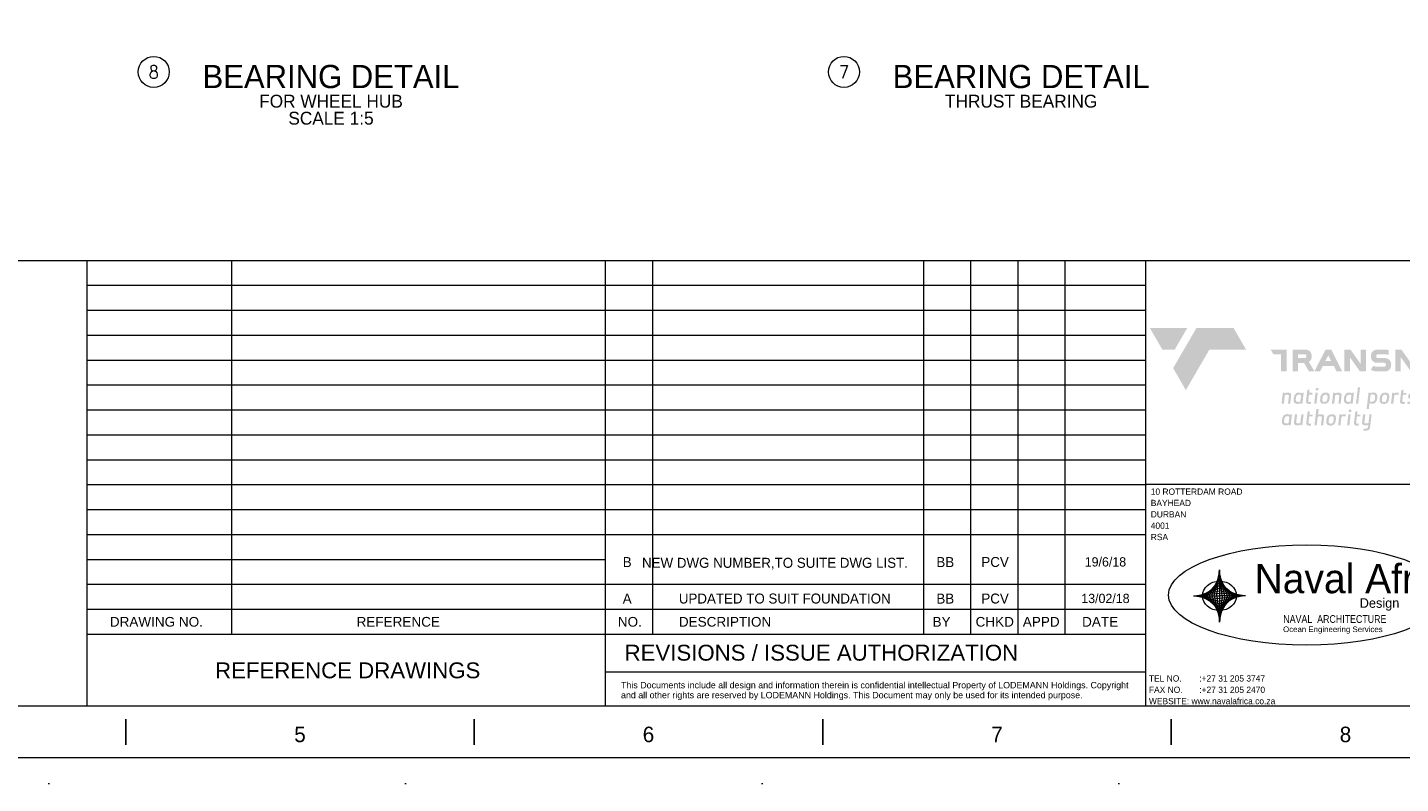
# Model space of a CAD drawing. Header units: millimetres. Extents: x -28131 to -19721, y -715793 to -709853.
# Tile 2 of 8: x -25468 to -22805, y -715793 to -714327. Entities that reach past the tile are written whole.
import ezdxf
from ezdxf.enums import TextEntityAlignment as Align

# ---------------------------------------------------------------- set-up
doc = ezdxf.new("R2010")
doc.units = ezdxf.units.MM
doc.header["$MEASUREMENT"] = 0
doc.linetypes.add('DGN Style 1', pattern=[691.569998, 1.150699, -690.4193])
doc.linetypes.add('DGN Style 5', pattern=[805.489183, 345.20965, -460.279533])
doc.styles.get("Standard").update_dxf_attribs({"font": 'arial.ttf'})
doc.styles.add('Style-Arial', font='arial.ttf')
doc.styles.add('Style-Arial Narrow', font='ARIALN.TTF')
doc.styles.add('Style-ENGINEERING', font='ENGINEERING.shx')
doc.styles.add('Style-Freestyle Script', font='FREESCPT.TTF')
doc.styles.add('Swiss1', font='swiss.ttf', dxfattribs={"height": 1})

# ---------------------------------------------------------------- blocks, each defined once
blk = doc.blocks.new('*U64')
for p, q in [((-135.21, -2.47), (-135.21, 2.53)), ((-67.63, -2.47), (-67.63, 2.53)), ((-0.05, -2.47), (-0.05, 2.53)), ((67.54, -2.47), (67.54, 2.53))]:
    blk.add_line(p, q)
at = {"char_height": 3, "attachment_point": 5, "line_spacing_factor": 1.2, "style": 'Style-ENGINEERING'}
for s, insert in [('5', (-101.42, -0.47)), ('6', (-33.84, -0.47)), ('7', (33.74, -0.47)), ('8', (101.33, -0.47))]:
    blk.add_mtext(s, dxfattribs=dict(at, insert=insert))
blk = doc.blocks.new('*U63')
at = {"color": 7, "linetype": 'Continuous', "lineweight": 0, "flags": 128}
blk.add_lwpolyline([(-415.55, 292.03), (415.45, 292.03), (415.45, -291.97), (-415.55, -291.97), (-415.55, 292.03)], close=True, dxfattribs=at)
at = {"color": 7, "linetype": 'Continuous', "lineweight": 13, "flags": 128}
blk.add_lwpolyline([(-405.55, 282.03), (405.45, 282.03), (405.45, -281.97), (-405.55, -281.97), (-405.55, 282.03)], close=True, dxfattribs=at)
blk.add_blockref('*U64', (0, -287))
blk = doc.blocks.new('*U114')
at = {"linetype": 'Continuous', "lineweight": 0, "ltscale": 0.163295, "true_color": 0x7dba00}
blk.add_hatch(color=72, dxfattribs=at).paths.add_polyline_path([(-451.7, 93.2), (-490.9, 160.8), (-373.7, 160.8), (-412.9, 93.2)])
at = {"linetype": 'Continuous', "lineweight": 0, "ltscale": 0.163295, "true_color": 0xd42e12}
h = blk.add_hatch(color=22, dxfattribs=at)
h.paths.add_polyline_path([(-378.1, -33.7), (-418, 35.1), (-345, 160.8), (-228.6, 160.8), (-189.4, 93.2), (-304.4, 93.2)])
h.paths.add_polyline_path([(-79.7, 25.6), (-79.7, 78.5), (-104, 78.5), (-112.5, 93.2), (-62.3, 93.2), (-62.3, 25.6)])
h.paths.add_polyline_path([(7.4, 54.9, 0.217098), (16.3, 68.4), (16.3, 73.6, 0.414214), (-3.3, 93.2), (-43.3, 93.2), (-43.3, 25.6), (-26.4, 25.6), (-26.4, 51.6), (-8, 51.6), (7.1, 25.6), (24.4, 25.6)])
h.paths.add_polyline_path([(-0.8, 74.1), (-0.8, 71.2, -0.414214), (-5.3, 66.7), (-26.4, 66.7), (-26.4, 78.5), (-5.3, 78.5, -0.414214)], flags=16)
h.paths.add_polyline_path([(24.9, 25.6), (59.6, 93.2), (77.3, 93.2), (111.6, 25.6), (93.5, 25.6), (85, 42.3), (51.2, 42.3), (42.6, 25.6)])
h.paths.add_polyline_path([(58.8, 57.2), (68.2, 75.5), (77.5, 57.2)], flags=16)
h.paths.add_polyline_path([(118.5, 25.6), (118.5, 93.2), (137.7, 93.2), (169.4, 48.2), (169.4, 93.2), (186.4, 93.2), (186.4, 25.6), (166.6, 25.6), (135.7, 69.4), (135.7, 25.6)])
h.paths.add_polyline_path([(252.9, 26.3, 0.288797), (264.7, 40.9, 0.090433), (264.7, 50.4, 0.288797), (252.9, 65, 0.075946), (241.9, 66.7), (223.4, 66.7, -0.414214), (218.5, 71.6), (218.5, 73.6, -0.414214), (223.4, 78.5), (243.4, 78.5, -0.00247), (257, 77.3), (257, 92.1, -0.002379), (244.8, 93.2), (222, 93.2, 0.081709), (213.9, 91.7, 0.288797), (202.1, 77.1, 0.090433), (202.1, 67.6, 0.288797), (213.9, 53, 0.084249), (219.9, 51.9), (243.4, 51.9, -0.414214), (248.4, 47), (248.4, 44.7, -0.414214), (243.4, 39.7), (220.8, 39.7, -0.079422), (208.6, 42.1), (201.4, 29.4, 0.106176), (219.4, 25.2), (246.9, 25.2, 0.084249)])
h.paths.add_polyline_path([(278, 25.6), (278, 93.2), (297.2, 93.2), (329, 48.2), (329, 93.2), (345.9, 93.2), (345.9, 25.6), (326.1, 25.6), (295.2, 69.4), (295.2, 25.6)])
h.paths.add_polyline_path([(365.5, 25.6), (365.5, 93.2), (420.9, 93.2), (420.9, 78.5), (382.6, 78.5), (382.6, 66.7), (418.8, 66.7), (418.8, 51.6), (382.6, 51.6), (382.6, 39.7), (420.9, 39.7), (420.9, 25.6)])
h.paths.add_polyline_path([(440.7, 25.6), (440.7, 93.2), (490.9, 93.2), (482.4, 78.5), (458.1, 78.5), (458.1, 25.6)])
at = {"linetype": 'Continuous', "lineweight": 0, "ltscale": 0.163295, "true_color": 0x5c788f}
h = blk.add_hatch(color=155, dxfattribs=at)
h.paths.add_polyline_path([(-48, -49.8, 0.322375), (-52.5, -42.4, 0.21993), (-68.8, -43.9), (-69.7, -42), (-74.4, -42), (-78.4, -75.9), (-71.1, -75.9), (-68.1, -50.2, -0.387855), (-55, -50), (-58.1, -75.9), (-51, -75.9)])
h.paths.add_polyline_path([(-34.7, -75.5, 0.240157), (-18.7, -74.3), (-17.8, -75.9), (-13, -75.9), (-9, -42), (-13.6, -42), (-14.7, -44.2, 0.156709), (-22.6, -41.4, 0.120243), (-30.3, -42.3, 0.199156), (-38.3, -51.3, 0.157276), (-39.9, -69.7, 0.237172)])
h.paths.add_polyline_path([(-29.1, -49.6, -0.342206), (-17, -49.6), (-18.9, -66, -0.35623), (-22.8, -70.6), (-27.6, -70.6, -0.194955), (-31.2, -69.3, -0.184658), (-33.8, -64.2), (-33.3, -57.3, -0.206004)], flags=16)
h.paths.add_polyline_path([(6.3, -76.9), (13.1, -76.9), (13.8, -70.6), (8, -70.6, -0.463376), (5.3, -67.5), (7.6, -47.9), (17.8, -47.9), (18.5, -42), (8.3, -42), (9.5, -31.5), (2.4, -33.5), (-1.8, -69, 0.169), (-1.2, -72.1, 0.266067)])
h.paths.add_polyline_path([(29.4, -34, 0.359023), (35.7, -34.3, 0.46753), (36.2, -27.2, 0.391759), (29, -29.4, 0.404122)])
h.paths.add_polyline_path([(24, -75.9), (27.9, -42), (35.1, -42), (31.1, -75.9)])
h.paths.add_polyline_path([(59.2, -41.4, 0.275232), (46.2, -48.3, 0.123171), (43.5, -54.5, 0.029185), (42.5, -65.5, 0.077917), (42.8, -68.7, 0.245097), (49.1, -75.8, 0.096157), (55.5, -76.6, 0.132961), (62.6, -75.4, 0.130944), (68.2, -71.8, 0.132755), (72.6, -52.5, 0.302395), (67.5, -42.8, 0.159107)])
h.paths.add_polyline_path([(65.8, -57.8, -0.050194), (63.6, -66.5, -0.234314), (59.7, -70.2, -0.079159), (52.9, -70.3, -0.236184), (49.6, -66.3, -0.057702), (50.2, -57.3, -0.169328), (53.3, -49.8, -0.160967), (60.6, -47.7, -0.229957), (65.1, -50.3, -0.12171)], flags=16)
h.paths.add_polyline_path([(109.9, -50, 0.322375), (105.3, -42.6, 0.21993), (89.1, -44.1), (88.2, -42.1), (83.4, -42.2), (79.4, -76), (86.7, -76), (89.7, -50.4, -0.387855), (102.8, -50.1), (99.8, -76), (106.8, -76)])
h.paths.add_polyline_path([(122.8, -75.5, 0.240157), (138.8, -74.3), (139.7, -75.9), (144.5, -75.9), (148.5, -42), (143.9, -42), (142.8, -44.2, 0.156709), (134.9, -41.4, 0.120243), (127.2, -42.3, 0.199156), (119.2, -51.3, 0.157276), (117.6, -69.7, 0.237172)])
h.paths.add_polyline_path([(128.4, -49.6, -0.342206), (140.5, -49.6), (138.6, -66, -0.35623), (134.7, -70.6), (129.9, -70.6, -0.194955), (126.3, -69.3, -0.184658), (123.7, -64.2), (124.2, -57.3, -0.206004)], flags=16)
h.paths.add_polyline_path([(154.9, -75.9), (160.9, -25), (167.7, -25), (161.7, -75.9)])
h.paths.add_polyline_path([(203.8, -76.5, 0.120243), (211.5, -75.6, 0.199156), (219.5, -66.6, 0.157276), (221.1, -48.2, 0.237172), (215.9, -42.4, 0.240157), (199.9, -43.6), (199.1, -42), (194.2, -42), (188.2, -92.5), (195.1, -92.5), (197.2, -74.6, 0.128595)])
h.paths.add_polyline_path([(198.2, -68.3), (200.1, -51.9, -0.35623), (204, -47.3), (208.9, -47.3, -0.194955), (212.5, -48.6, -0.184658), (215, -53.7), (214.5, -60.6, -0.206004), (210.4, -68.3, -0.342206)], flags=16)
h.paths.add_polyline_path([(245.5, -41.7, 0.275232), (232.5, -48.6, 0.123171), (229.8, -54.8, 0.029185), (228.8, -65.8, 0.077917), (229.2, -69, 0.245097), (235.5, -76, 0.096157), (241.9, -76.9, 0.132961), (249, -75.7, 0.130944), (254.6, -72.1, 0.132755), (259, -52.7, 0.302395), (253.9, -43.1, 0.159107)])
h.paths.add_polyline_path([(252.2, -58.1, -0.050194), (249.9, -66.8, -0.234314), (246.1, -70.5, -0.079159), (239.2, -70.5, -0.236184), (235.9, -66.5, -0.057702), (236.6, -57.6, -0.169328), (239.6, -50.1, -0.160967), (247, -48, -0.229957), (251.5, -50.5, -0.12171)], flags=16)
h.paths.add_polyline_path([(288.9, -42, 0.198259), (274.2, -43.9), (273.3, -42), (268.5, -42), (264.5, -75.9), (271.8, -75.9), (274.8, -50.2, -0.301285), (288, -49)])
h.paths.add_polyline_path([(300.7, -77.2), (307.5, -77.2), (308.2, -70.9), (302.4, -70.9, -0.463376), (299.7, -67.8), (302, -48.2), (312.2, -48.2), (312.9, -42.4), (302.7, -42.4), (304, -31.9), (296.8, -33.8), (292.6, -69.3, 0.169), (293.2, -72.5, 0.266067)])
h.paths.add_polyline_path([(326.1, -61.5, -0.107884), (333.1, -63, -0.475971), (333.7, -68.5, -0.255379), (328.2, -71, -0.094605), (316.6, -69), (315.8, -75.5, 0.170392), (334.3, -75.9, 0.375433), (341.7, -61.8, 0.301039), (335.9, -56.5, 0.053864), (327.7, -55.5, -0.563701), (325.4, -51.1, -0.304806), (329.3, -48.1, -0.106799), (342.4, -49.9), (343.2, -43.6, 0.110164), (329.7, -41.8, 0.24031), (319.8, -48.1, 0.199374), (318.7, -57.2, 0.255224)])
h.paths.add_polyline_path([(-71.4, -143.1, 0.240157), (-55.4, -142), (-54.5, -143.5), (-49.6, -143.5), (-45.6, -109.7), (-50.3, -109.7), (-51.4, -111.8, 0.156709), (-59.2, -109, 0.120243), (-66.9, -109.9, 0.199156), (-75, -118.9, 0.157276), (-76.5, -137.3, 0.237172)])
h.paths.add_polyline_path([(-65.8, -117.2, -0.342206), (-53.6, -117.2), (-55.6, -133.6, -0.35623), (-59.4, -138.2), (-64.3, -138.2, -0.194955), (-67.9, -136.9, -0.184658), (-70.4, -131.8), (-69.9, -125, -0.206004)], flags=16)
h.paths.add_polyline_path([(-19.5, -136.1, -0.1719), (-26.1, -137.9, -0.191812), (-31.6, -136.6, -0.169033), (-32.3, -133.6), (-29.5, -109.7), (-36.5, -109.7), (-39.6, -135.7, 0.322375), (-35.1, -143.1, 0.21993), (-18.8, -141.6), (-17.9, -143.5), (-13.2, -143.5), (-9.2, -109.7), (-16.4, -109.7)])
h.paths.add_polyline_path([(7.1, -144.9), (13.9, -144.9), (14.6, -138.6), (8.8, -138.6, -0.463376), (6.1, -135.5), (8.4, -115.9), (18.6, -115.9), (19.3, -110.1), (9.1, -110.1), (10.3, -99.6), (3.2, -101.5), (-1, -137, 0.169), (-0.4, -140.2, 0.266067)])
h.paths.add_polyline_path([(48.1, -117.6), (45.1, -143.5), (52.1, -143.5), (55.2, -117.5, 0.322375), (50.6, -110.1, 0.197814), (35.9, -110.8), (38, -92.9), (30.8, -92.9), (24.8, -143.5), (32, -143.5), (35, -117.9, -0.387855)])
h.paths.add_polyline_path([(92.1, -120.5, 0.302395), (87, -110.9, 0.159107), (78.6, -109.5, 0.275232), (65.6, -116.3, 0.123171), (63, -122.6, 0.029185), (62, -133.5, 0.077917), (62.3, -136.8, 0.245097), (68.6, -143.8, 0.096157), (75, -144.6, 0.132961), (82.1, -143.5, 0.130944), (87.7, -139.8, 0.132755)])
h.paths.add_polyline_path([(85.3, -125.9, -0.050194), (83, -134.5, -0.234314), (79.2, -138.2, -0.079159), (72.4, -138.3, -0.236184), (69.1, -134.3, -0.057702), (69.7, -125.3, -0.169328), (72.8, -117.8, -0.160967), (80.1, -115.7, -0.229957), (84.6, -118.3, -0.12171)], flags=16)
h.paths.add_polyline_path([(108.6, -111.6), (107.7, -109.6), (103, -109.7), (99, -143.5), (106.2, -143.5), (109.2, -117.9, -0.301285), (122.5, -116.6), (123.3, -109.6, 0.198259)])
h.paths.add_polyline_path([(132.5, -101.6, 0.359023), (138.7, -101.9, 0.46753), (139.3, -94.8, 0.391759), (132.1, -97, 0.404122)])
h.paths.add_polyline_path([(127, -143.5), (131, -109.7), (138.2, -109.7), (134.2, -143.5)])
h.paths.add_polyline_path([(156.5, -144.9), (163.3, -144.9), (164, -138.6), (158.2, -138.6, -0.463376), (155.5, -135.5), (157.8, -115.9), (168, -115.9), (168.7, -110.1), (158.5, -110.1), (159.8, -99.6), (152.6, -101.5), (148.4, -137, 0.169), (149, -140.2, 0.266067)])
h.paths.add_polyline_path([(178.8, -154.2), (178, -160.8), (187.9, -160.8, 0.41121), (199.1, -149.1), (203.8, -109.7), (197.2, -109.7), (194.1, -136.2, -0.161377), (187.5, -137.9, -0.116019), (182.6, -137.3, -0.196171), (181.1, -134.8), (184, -109.7), (177, -109.7), (173.9, -135.8, 0.19271), (175.5, -141.2, 0.205544), (183.3, -144.3, 0.138473), (193.3, -142.9, -0.035944), (192.2, -150.2, -0.272988), (187.7, -154.3, -0.051436)])
blk = doc.blocks.new('*U115')
at = {"color": 30, "linetype": 'Continuous', "lineweight": 0}
for p, q in [((-996, 0), (0, 1743)), ((-747, 0), (0, 1992)), ((-498, 0), (0, 2241)), ((-412, 1000), (0, 1494)), ((-261, 1286), (0, 1743)), ((-249, 0), (0, 2490)), ((249, 0), (0, 2490)), ((0, 2490), (0, 1451)), ((0, 2490), (0, 1451)), ((498, 0), (0, 2241)), ((747, 0), (0, 1992)), ((996, 0), (0, 1743)), ((261, 1286), (0, 1743)), ((412, 1000), (0, 1494)), ((0, 1451), (0, -2490)), ((0, 1451), (0, -2490)), ((-2490, 0), (0, 249)), ((-2490, 0), (0, -249)), ((-2490, 0), (0, 0)), ((-2241, 0), (0, 498)), ((-2241, 0), (0, -498)), ((-1992, 0), (0, 747)), ((-1992, 0), (0, -747)), ((-1743, 0), (0, 996)), ((-1743, 0), (0, -996)), ((-1494, 0), (0, 1245)), ((-1494, 0), (-375, -932)), ((-1245, 0), (-412, 1000)), ((-1245, 0), (-372, -1047)), ((-996, 0), (-555, -771)), ((-747, 0), (-353, -1051)), ((-498, 0), (0, -2241)), ((-249, 0), (0, -2490)), ((1494, 0), (0, 1245)), ((1743, 0), (0, 996)), ((1992, 0), (0, 747)), ((2241, 0), (0, 498)), ((2490, 0), (0, 249)), ((249, 0), (0, -2490)), ((498, 0), (0, -2241)), ((1743, 0), (0, -996)), ((1992, 0), (0, -747)), ((2241, 0), (0, -498)), ((2490, 0), (0, -249)), ((2490, 0), (0, 0)), ((747, 0), (353, -1051)), ((1245, 0), (372, -1047)), ((1494, 0), (376, -932)), ((1245, 0), (412, 1000)), ((996, 0), (555, -771)), ((-555, -771), (0, -1743)), ((-363, -1058), (0, -1494)), ((-353, -1051), (0, -1992)), ((-351, -953), (0, -1245)), ((555, -771), (0, -1743)), ((351, -953), (0, -1245)), ((353, -1051), (0, -1992)), ((363, -1058), (0, -1494)), ((0, -2490), (0, -1992)), ((0, -2490), (0, -1992)), ((0, -2490), (0, -1992)), ((0, -2490), (0, -1992))]:
    blk.add_line(p, q, dxfattribs=at)
blk = doc.blocks.new('*U62')
at = {"color": 7, "lineweight": 13}
for p, q in [((-4054.98, -1955.72), (4055.02, -1955.72)), ((-1145.6, -2680.35), (-1145.6, -1955.72)), ((-329.88, -1955.72), (-329.88, -2680.35)), ((195.17, -1955.72), (195.17, -2680.35)), ((286.73, -1955.72), (286.73, -2680.35)), ((378.29, -1955.72), (378.29, -2680.35)), ((469.85, -1955.72), (469.85, -2680.35)), ((-1427.02, -2632.04), (626.28, -2632.04)), ((-1427.02, -2632.04), (626.28, -2632.04)), ((-1427.02, -2680.35), (626.28, -2680.35)), ((-421.66, -2753.32), (626.28, -2753.32))]:
    blk.add_line(p, q, dxfattribs=at)
at = {"color": 7, "lineweight": 0}
for p, q in [((-1427.02, -2004.03), (626.28, -2004.03)), ((-1427.02, -2052.34), (626.28, -2052.34)), ((-1427.02, -2100.65), (626.28, -2100.65)), ((-1427.02, -2148.96), (626.28, -2148.96)), ((-1427.02, -2197.26), (626.28, -2197.26)), ((-1427.02, -2245.57), (626.28, -2245.57)), ((-1427.02, -2293.88), (626.28, -2293.88)), ((-1427.02, -2342.19), (626.28, -2342.19)), ((-1427.02, -2390.5), (628.24, -2390.5)), ((-1427.02, -2438.81), (626.28, -2438.81)), ((-1427.02, -2487.12), (626.28, -2487.12)), ((-1427.02, -2535.43), (-421.66, -2535.43)), ((-1427.02, -2583.73), (626.28, -2583.73))]:
    blk.add_line(p, q, dxfattribs=at)
at = {"color": 7, "linetype": 'DGN Style 1', "lineweight": 0, "flags": 128}
blk.add_lwpolyline([(-4204.98, 2970.01), (4205.02, 2970.01), (4205.02, -2969.99), (-4204.98, -2969.99), (-4204.98, 2970.01)], close=True, dxfattribs=at)
at = {"color": 7, "lineweight": 13, "flags": 128}
for points in [[(-1427.02, -1955.72), (-1427.02, -2819.99)], [(-421.66, -1955.72), (-421.66, -2819.99)], [(626.28, -1955.72), (626.28, -2819.99)], [(1946.48, -2390.5), (628.24, -2390.5)]]:
    blk.add_lwpolyline(points, dxfattribs=at)
at = {"color": 7, "linetype": 'Continuous', "lineweight": 13}
for centre in [(-1297.25, -1590.27), (41.19, -1590.27)]:
    blk.add_circle(centre, 30, dxfattribs=at)
blk.add_ellipse((938.63, -2604.55), major_axis=(267.87, 0), ratio=0.3625731, dxfattribs=at)
at = {"color": 5, "linetype": 'Continuous', "lineweight": 0}
blk.add_ellipse((769.58, -2606.05), major_axis=(32.85, -0.08), ratio=0.8707478, dxfattribs=at)
at = {"xscale": 9.999999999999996, "yscale": 9.999999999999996, "zscale": 9.999999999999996}
blk.add_blockref('*U63', (0.49, -0.29), dxfattribs=at)
at = {"color": 22, "linetype": 'Continuous', "lineweight": 0, "ltscale": 0.163295, "true_color": 0xd42e12, "xscale": 0.6190456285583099, "yscale": 0.6190456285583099, "zscale": 0.6190456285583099}
blk.add_blockref('*U114', (938.31, -2186.39), dxfattribs=at)
at = {"color": 30, "linetype": 'Continuous', "lineweight": 0, "xscale": 0.02033989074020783, "yscale": 0.02033989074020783, "zscale": 0.1110261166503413}
blk.add_blockref('*U115', (769.57, -2606.26), dxfattribs=at)
at = {"color": 7, "linetype": 'Continuous', "lineweight": 13, "style": 'Style-Freestyle Script'}
blk.add_text('Naval Africa', height=56.5431, dxfattribs=at).set_placement((837.63, -2544.45), align=Align.TOP_LEFT)
at = {"color": 7, "linetype": 'Continuous', "lineweight": 0}
for s, height, style, p in [('Design', 18.472, 'Style-Freestyle Script', (1041.4, -2610.79)), ('NAVAL  ARCHITECTURE', 14.9621, 'Style-Arial Narrow', (893.21, -2643.53)), ('Ocean Engineering Services', 10.9073, 'Style-Arial', (892.77, -2665.5))]:
    blk.add_text(s, height=height, dxfattribs=dict(at, style=style)).set_placement(p, align=Align.TOP_LEFT)
at = {"lineweight": 13, "char_height": 45, "width": 1236.9795, "attachment_point": 5, "line_spacing_factor": 0.9, "style": 'Style-ENGINEERING'}
for insert in [(-953.55, -1599.53), (384.88, -1599.53)]:
    blk.add_mtext('BEARING DETAIL', dxfattribs=dict(at, insert=insert))
at = {"color": 7, "linetype": 'Continuous', "lineweight": 0, "char_height": 25, "attachment_point": 5, "line_spacing_factor": 0.72, "style": 'Style-ENGINEERING'}
for s, insert in [('\\FSTANDARD;8', (-1297.25, -1590.27)), ('\\FSTANDARD;7', (41.19, -1590.27))]:
    blk.add_mtext(s, dxfattribs=dict(at, insert=insert))
at = {"color": 7, "linetype": 'DGN Style 5', "lineweight": 0, "attachment_point": 5, "line_spacing_factor": 0.6, "style": 'Style-ENGINEERING'}
for s, insert, char_height in [('FOR WHEEL HUB', (-953.55, -1647.22), 25), ('THRUST BEARING', (384.88, -1647.22), 25), ('SCALE 1:5', (-953.55, -1680.22), 25), ('B', (-379.16, -2540.6), 19.34), ('BB', (237.76, -2540.6), 19.336), ('PCV', (334.3, -2540.6), 19.336), ('19/6/18', (548.29, -2540.38), 17.999), ('A', (-379.16, -2611.45), 19.34), ('UPDATED TO SUIT FOUNDATION', (-73.56, -2611.45), 19.3361), ('BB', (237.76, -2611.45), 19.336), ('PCV', (334.3, -2611.45), 19.336), ('13/02/18', (548.29, -2611.23), 17.999)]:
    blk.add_mtext(s, dxfattribs=dict(at, insert=insert, char_height=char_height))
at = {"char_height": 12.2116, "attachment_point": 1, "line_spacing_factor": 1.08, "style": 'Style-ENGINEERING'}
for s, insert in [('10 ROTTERDAM ROAD\\PBAYHEAD\\PDURBAN\\P4001\\PRSA', (636.18, -2397.97)), ('TEL NO.^I:+27 31 205 3747\\PFAX NO.^I:+27 31 205 2470\\PWEBSITE: www.navalafrica.co.za', (632.61, -2760.06))]:
    blk.add_mtext(s, dxfattribs=dict(at, insert=insert))
at = {"color": 7, "linetype": 'DGN Style 5', "lineweight": 0, "insert": (-92.52, -2543.87), "char_height": 19.3361, "width": 501.4997, "attachment_point": 5, "line_spacing_factor": 0.86543, "style": 'Style-ENGINEERING'}
blk.add_mtext('NEW DWG NUMBER,TO SUITE DWG LIST.', dxfattribs=at)
at = {"color": 7, "attachment_point": 1, "line_spacing_factor": 0.938532}
for s, insert, char_height, width in [('DRAWING NO. ', (-1382.5, -2647.04), 18.7702, 205.9304), ('REFERENCE ', (-903.97, -2647.04), 18.77, 205.9304), ('NO.', (-397.31, -2647.04), 18.77, 54.16), ('DESCRIPTION ', (-278.94, -2647.04), 18.7702, 205.9304), ('BY', (213.01, -2647.04), 18.77, 115.8668), ('CHKD', (296.48, -2647.04), 18.77, 81.8086), ('APPD', (388.04, -2647.04), 18.77, 81.8086), ('DATE', (503.03, -2647.04), 18.77, 82.1278), ('REVISIONS / ISSUE AUTHORIZATION\\fArial|b1|i0|c00|p39; ', (-384.2, -2700.9), 30.8288, 790.5569), ('REFERENCE DRAWINGS ', (-1178.37, -2735.12), 30.8288, 790.5569)]:
    blk.add_mtext(s, dxfattribs=dict(at, insert=insert, char_height=char_height, width=width))
at = {"color": 7, "insert": (-391.17, -2773.03), "char_height": 12.33151, "width": 984.8527, "attachment_point": 1, "line_spacing_factor": 0.938532, "style": 'Swiss1'}
blk.add_mtext('\\fArial|b0|i0|c00|p39;This Documents include all design and information therein is confidential intellectual Property of LODEMANN Holdings. Copyright and all other rights are reserved by LODEMANN Holdings. This Document may only be used for its intended purpose.\\fArial|b1|i0|c00|p39;        ', dxfattribs=at)

msp = doc.modelspace()

# ---------------------------------------------------------------- block references
at = {"color": 7, "linetype": 'DGN Style 1', "lineweight": 0}
msp.add_blockref('*U62', (-23926.05, -712823.15), dxfattribs=at)

doc.saveas('drawing.dxf')
